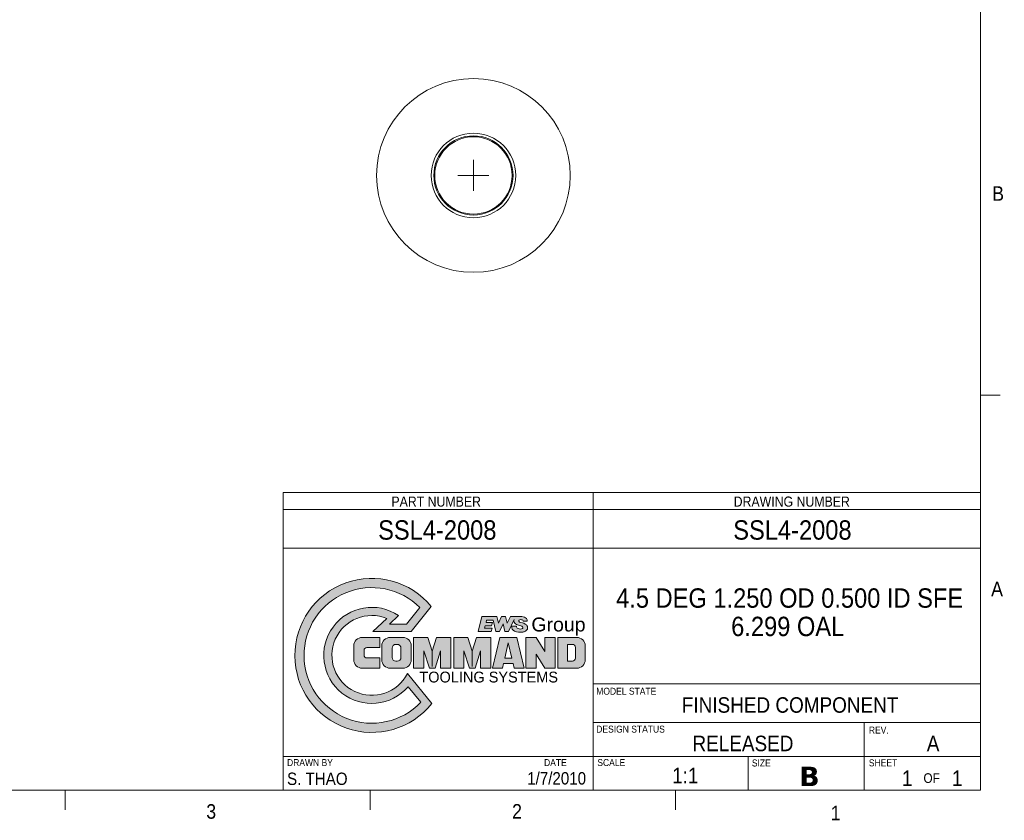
# Model space of a CAD drawing. Header units: inches. Extents: x 0.5 to 16.5, y 0.2 to 10.8.
# Tile 2 of 2: x 10.2 to 16.5, y 0.2 to 5.4. Entities that reach past the tile are written whole.
import ezdxf

# ---------------------------------------------------------------- set-up
doc = ezdxf.new("R2010")
doc.units = ezdxf.units.IN
doc.header["$MEASUREMENT"] = 0
doc.linetypes.add('CENTERX2', pattern=[0.7999999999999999, 0.5, -0.1, 0.1, -0.1])
doc.layers.add('FORMAT', color=7, linetype='Continuous')
doc.styles.add('SLDTEXTSTYLE0', font='VERDANAB.TTF')
doc.styles.add('SLDTEXTSTYLE1', font='GOTHIC.TTF', dxfattribs={"width": 0.913})
doc.styles.add('SLDTEXTSTYLE2', font='GOTHIC.TTF', dxfattribs={"width": 0.913})
doc.styles.add('SLDTEXTSTYLE3', font='MICROSS.TTF')
doc.styles.add('SLDTEXTSTYLE4', font='Brock')

# ---------------------------------------------------------------- blocks, each defined once
blk = doc.blocks.new('Block1')
at = {"linetype": 'Continuous'}
h = blk.add_hatch(color=7, dxfattribs=at)
edge = h.paths.add_edge_path(flags=0)
edge.add_arc((26.7, 22.6), 10.3, 67.67532192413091, 333.0646376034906, ccw=False)
edge.add_line((30.61250263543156, 32.12797581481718), (27.00079075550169, 28.76000000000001))
edge.add_line((27.00079075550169, 28.76000000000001), (36.83530790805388, 28.76000000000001))
edge.add_line((36.83530790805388, 28.76000000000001), (42.06039688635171, 35.21244752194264))
edge.add_arc((26.7, 22.6), 19.875, 39.38947500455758, 321.1997630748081)
edge.add_line((42.18929055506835, 10.14618519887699), (35.88263665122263, 17.93425417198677))
edge = h.paths.add_edge_path(flags=0)
edge.add_line((31.23771008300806, 30.66000000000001), (33.62496356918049, 32.88614989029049))
edge.add_arc((26.7, 22.6), 12.4, 56.05030493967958, 319.2194804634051)
edge.add_line((36.08949295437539, 14.50077645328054), (39.33545535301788, 10.49234671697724))
edge.add_arc((26.7, 22.6), 17.5, 44.76702876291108, 316.22200673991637, ccw=False)
edge.add_line((39.12458184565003, 34.92395090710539), (35.67170248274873, 30.66))
edge.add_line((35.67170248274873, 30.66), (31.23771008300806, 30.66000000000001))
h = blk.add_hatch(color=7, dxfattribs=at)
edge = h.paths.add_edge_path(flags=0)
edge.add_line((22.04999999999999, 25.05000000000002), (22.04999999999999, 21.50000000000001))
edge.add_arc((24.24999999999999, 21.50000000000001), 2.199999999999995, 179.9999999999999, 269.9999999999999)
edge.add_line((24.24999999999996, 19.30000000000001), (28.77999999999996, 19.30000000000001))
edge.add_line((28.77999999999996, 19.30000000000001), (28.77999999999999, 21.95000000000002))
edge.add_line((28.77999999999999, 21.95000000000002), (25.39999999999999, 21.95000000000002))
edge.add_arc((25.39999999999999, 22.65000000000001), 0.699999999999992, 179.9999999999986, 270, ccw=False)
edge.add_line((24.69999999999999, 22.65000000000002), (24.69999999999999, 23.90000000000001))
edge.add_arc((25.39999999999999, 23.90000000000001), 0.700000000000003, 89.9999999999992, 180, ccw=False)
edge.add_line((25.39999999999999, 24.60000000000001), (28.78, 24.6))
edge.add_line((28.78, 24.6), (28.77999999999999, 27.25000000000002))
edge.add_line((28.77999999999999, 27.25000000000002), (24.24999999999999, 27.25000000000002))
edge.add_arc((24.24999999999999, 25.05), 2.200000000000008, 90, 179.9999999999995)
h = blk.add_hatch(color=7, dxfattribs=at)
edge = h.paths.add_edge_path(flags=0)
edge.add_arc((34.67999999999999, 25.05), 2.200000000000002, 5.598e-13, 90.00000000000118)
edge.add_line((34.67999999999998, 27.24999999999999), (31.48000000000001, 27.24999999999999))
edge.add_arc((31.48, 25.05), 2.200000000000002, 89.99999999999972, 180.0000000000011)
edge.add_line((29.27999999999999, 25.04999999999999), (29.27999999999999, 21.50000000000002))
edge.add_arc((31.48, 21.50000000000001), 2.200000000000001, 179.9999999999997, 270.0000000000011)
edge.add_line((31.48000000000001, 19.3), (34.67999999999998, 19.3))
edge.add_arc((34.67999999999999, 21.50000000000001), 2.200000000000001, 270.0000000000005, 360.000000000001)
edge.add_line((36.88, 21.50000000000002), (36.88, 25.04999999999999))
edge = h.paths.add_edge_path(flags=0)
edge.add_line((32.92999999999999, 25.45000000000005), (33.22999999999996, 25.45000000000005))
edge.add_arc((33.23, 24.45000000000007), 0.9999999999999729, -1.8189894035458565e-12, 90.00000000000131, ccw=False)
edge.add_line((34.22999999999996, 24.45000000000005), (34.22999999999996, 22.10000000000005))
edge.add_arc((33.23, 22.10000000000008), 0.9999999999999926, 269.99999999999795, 359.9999999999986, ccw=False)
edge.add_line((33.22999999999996, 21.10000000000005), (32.92999999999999, 21.10000000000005))
edge.add_arc((32.92999999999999, 22.10000000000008), 1.00000000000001, 180.0000000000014, 270, ccw=False)
edge.add_line((31.92999999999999, 22.10000000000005), (31.92999999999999, 24.45000000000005))
edge.add_arc((32.92999999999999, 24.45000000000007), 0.9999999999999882, 89.9999999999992, 180.000000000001, ccw=False)
for points in [[(42.27999999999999, 23.69999999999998), (41.16068929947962, 27.24999999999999), (37.47999999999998, 27.24999999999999), (37.47999999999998, 19.30000000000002), (40.13, 19.30000000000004), (40.12999999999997, 23.8000000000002), (41.5488445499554, 19.30000000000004), (43.0111554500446, 19.30000000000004), (44.42999999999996, 23.80000000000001), (44.42999999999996, 19.30000000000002), (47.07999999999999, 19.30000000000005), (47.07999999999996, 27.24999999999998), (43.39931070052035, 27.24999999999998)], [(52.62999999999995, 23.70000000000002), (51.51068929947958, 27.25000000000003), (47.82999999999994, 27.25000000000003), (47.82999999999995, 19.30000000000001), (50.48000000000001, 19.30000000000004), (50.48000000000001, 23.80000000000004), (51.89884454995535, 19.30000000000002), (53.36115545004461, 19.30000000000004), (54.77999999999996, 23.80000000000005), (54.77999999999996, 19.30000000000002), (57.43000000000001, 19.30000000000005), (57.42999999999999, 27.25000000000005), (53.74931070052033, 27.25000000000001)], [(66.42999999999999, 19.30000000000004), (69.08, 19.30000000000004), (69.07999999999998, 22.95000000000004), (71.36077313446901, 19.30000000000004), (74.03, 19.30000000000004), (74.03, 27.25000000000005), (71.38, 27.25000000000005), (71.38000000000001, 23.60000000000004), (69.09922686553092, 27.25000000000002), (66.42999999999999, 27.25000000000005)]]:
    blk.add_hatch(color=7, dxfattribs=at).paths.add_polyline_path(points, flags=0)
h = blk.add_hatch(color=7, dxfattribs=at)
h.paths.add_polyline_path([(57.82999999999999, 19.30000000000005), (60.39837196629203, 19.30000000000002), (60.68093445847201, 20.50000000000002), (63.17906554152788, 20.50000000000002), (63.46162803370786, 19.30000000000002), (66.03, 19.30000000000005), (64.15802348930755, 27.25000000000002), (59.70197651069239, 27.25000000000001)], flags=0)
h.paths.add_polyline_path([(62.84940930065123, 21.90000000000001), (61.01059069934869, 21.90000000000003), (61.92999999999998, 25.80459169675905)], flags=0)
h = blk.add_hatch(color=7, dxfattribs=at)
edge = h.paths.add_edge_path(flags=0)
edge.add_line((74.68, 19.30000000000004), (79.57999999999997, 19.30000000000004))
edge.add_arc((79.57999999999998, 21.50000000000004), 2.200000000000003, 270.0000000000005, 360.000000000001)
edge.add_line((81.78, 21.50000000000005), (81.78, 25.05000000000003))
edge.add_arc((79.57999999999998, 25.05000000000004), 2.200000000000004, 5.598e-13, 90.00000000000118)
edge.add_line((79.57999999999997, 27.25000000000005), (74.67999999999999, 27.25000000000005))
edge.add_line((74.67999999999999, 27.25000000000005), (74.68, 19.30000000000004))
edge = h.paths.add_edge_path(flags=0)
edge.add_arc((78.47999999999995, 21.90000000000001), 0.8000000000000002, 269.9999999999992, 359.99999999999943, ccw=False)
edge.add_line((78.47999999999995, 21.1), (77.18, 21.10000000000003))
edge.add_line((77.18, 21.10000000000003), (77.18, 25.45000000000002))
edge.add_line((77.18, 25.45000000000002), (78.47999999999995, 25.44999999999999))
edge.add_arc((78.47999999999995, 24.65), 0.7999999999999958, -6.252776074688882e-13, 89.9999999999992, ccw=False)
edge.add_line((79.27999999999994, 24.65), (79.27999999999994, 21.90000000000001))
at = {"color": 7, "linetype": 'Continuous', "lineweight": 0}
for p, q in [((39.1245818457, 34.9239509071), (35.6717024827, 30.66)), ((42.0603968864, 35.2124475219), (36.8353079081, 28.76)), ((27.0007907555, 28.76), (30.6125026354, 32.1279758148)), ((31.237710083, 30.66), (33.6249635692, 32.8861498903)), ((35.6717024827, 30.66), (31.237710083, 30.66)), ((36.8353079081, 28.76), (27.0007907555, 28.76)), ((28.78, 27.25), (24.25, 27.25)), ((28.78, 24.6), (28.78, 27.25)), ((31.48, 27.25), (34.68, 27.25)), ((32.93, 25.45), (33.23, 25.45)), ((37.48, 27.25), (37.48, 19.3)), ((41.1606892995, 27.25), (37.48, 27.25)), ((42.28, 23.7), (41.1606892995, 27.25)), ((43.3993107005, 27.25), (42.28, 23.7)), ((47.08, 27.25), (43.3993107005, 27.25)), ((47.08, 19.3), (47.08, 27.25)), ((47.83, 27.25), (47.83, 19.3)), ((51.5106892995, 27.25), (47.83, 27.25)), ((52.63, 23.7), (51.5106892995, 27.25)), ((53.7493107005, 27.25), (52.63, 23.7)), ((57.43, 27.25), (53.7493107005, 27.25)), ((57.43, 19.3), (57.43, 27.25)), ((57.83, 19.3), (59.7019765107, 27.25)), ((59.7019765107, 27.25), (64.1580234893, 27.25)), ((61.93, 25.8045916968), (61.0105906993, 21.9)), ((62.8494093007, 21.9), (61.93, 25.8045916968)), ((64.1580234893, 27.25), (66.03, 19.3)), ((66.43, 19.3), (66.43, 27.25)), ((66.43, 27.25), (69.0992268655, 27.25)), ((69.0992268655, 27.25), (71.38, 23.6)), ((71.38, 23.6), (71.38, 27.25)), ((71.38, 27.25), (74.03, 27.25)), ((74.03, 27.25), (74.03, 19.3)), ((74.68, 19.3), (74.68, 27.25)), ((74.68, 27.25), (79.58, 27.25)), ((77.18, 25.45), (78.48, 25.45)), ((77.18, 25.45), (77.18, 21.1)), ((22.05, 25.05), (22.05, 21.5)), ((24.7, 22.65), (24.7, 23.9)), ((25.4, 24.6), (28.78, 24.6)), ((29.28, 21.5), (29.28, 25.05)), ((31.93, 24.45), (31.93, 22.1)), ((34.23, 24.45), (34.23, 22.1)), ((36.88, 21.5), (36.88, 25.05)), ((40.13, 19.3), (40.13, 23.8)), ((40.13, 23.8), (41.54884455, 19.3)), ((43.01115545, 19.3), (44.43, 23.8)), ((44.43, 23.8), (44.43, 19.3)), ((50.48, 19.3), (50.48, 23.8)), ((50.48, 23.8), (51.89884455, 19.3)), ((53.36115545, 19.3), (54.78, 23.8)), ((54.78, 23.8), (54.78, 19.3)), ((71.3607731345, 19.3), (69.08, 22.95)), ((69.08, 22.95), (69.08, 19.3)), ((79.28, 24.65), (79.28, 21.9)), ((81.78, 21.5), (81.78, 25.05)), ((28.78, 21.95), (25.4, 21.95)), ((28.78, 19.3), (28.78, 21.95)), ((32.93, 21.1), (33.23, 21.1)), ((60.6809344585, 20.5), (60.3983719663, 19.3)), ((63.1790655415, 20.5), (60.6809344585, 20.5)), ((61.0105906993, 21.9), (62.8494093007, 21.9)), ((63.4616280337, 19.3), (63.1790655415, 20.5)), ((77.18, 21.1), (78.48, 21.1)), ((24.25, 19.3), (28.78, 19.3)), ((31.48, 19.3), (34.68, 19.3)), ((42.1892905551, 10.1461851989), (35.8826366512, 17.934254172)), ((37.48, 19.3), (40.13, 19.3)), ((41.54884455, 19.3), (43.01115545, 19.3)), ((44.43, 19.3), (47.08, 19.3)), ((47.83, 19.3), (50.48, 19.3)), ((51.89884455, 19.3), (53.36115545, 19.3)), ((54.78, 19.3), (57.43, 19.3)), ((60.3983719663, 19.3), (57.83, 19.3)), ((66.03, 19.3), (63.4616280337, 19.3)), ((69.08, 19.3), (66.43, 19.3)), ((74.03, 19.3), (71.3607731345, 19.3)), ((74.68, 19.3), (79.58, 19.3)), ((39.335455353, 10.492346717), (36.0894929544, 14.5007764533))]:
    blk.add_line(p, q, dxfattribs=at)
at = {"color": 7, "linetype": 'CENTERX2', "lineweight": 0}
for p, q in [((42.28, 23.7), (42.28, 19.3)), ((52.63, 23.7), (52.63, 19.3))]:
    blk.add_line(p, q, dxfattribs=at)
at = {"color": 7, "linetype": 'Continuous', "lineweight": 0}
for centre, radius, start, end in [((26.7, 22.6), 19.87500000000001, 39.3894750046, 321.1997630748), ((26.7, 22.6), 17.5, 44.7670287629, 316.2220067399), ((26.7, 22.6), 12.4, 56.0503049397, 319.2194804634), ((26.7, 22.6), 10.3, 67.6753219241, 333.0646376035), ((24.25, 25.05), 2.200000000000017, 90, 180), ((31.48, 25.05), 2.200000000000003, 90, 180), ((32.93, 24.45), 1, 90, 180), ((33.23, 24.45), 0.9999999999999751, 360, 90), ((34.68, 25.05), 2.200000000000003, 0, 90), ((78.48, 24.65), 0.7999999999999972, 0, 90), ((79.58, 25.05), 2.200000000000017, 0, 90), ((25.4, 23.9), 0.7000000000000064, 90, 180), ((24.25, 21.5), 2.200000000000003, 180, 270), ((25.4, 22.65), 0.6999999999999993, 180, 270), ((31.48, 21.5), 2.200000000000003, 180, 270), ((32.93, 22.1), 1.000000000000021, 180, 270), ((33.23, 22.1), 1.000000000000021, 270, 360), ((34.68, 21.5), 2.200000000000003, 270, 0), ((78.48, 21.9), 0.8000000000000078, 270, 0), ((79.58, 21.5), 2.200000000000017, 270, 0)]:
    blk.add_arc(centre, radius, start, end, dxfattribs=at)
blk = doc.blocks.new('EWS Block')
at = {"linetype": 'Continuous'}
h = blk.add_hatch(color=7, dxfattribs=at)
edge = h.paths.add_edge_path(flags=0)
edge.add_ellipse((33.79363378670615, 18.10400813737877), major_axis=(0.36737571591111, -0.06874440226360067), ratio=0.6160976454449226, start_angle=33.98607685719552, end_angle=279.4387672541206)
edge.add_arc((33.59297380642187, 16.27313328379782), 1.610674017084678, 48.420994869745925, 83.011930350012, ccw=False)
edge.add_arc((34.25830985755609, 17.02307262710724), 0.6081366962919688, -63.07565942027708, 48.42099486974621, ccw=False)
edge.add_arc((33.84625116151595, 17.83443022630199), 1.518133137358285, 278.5785961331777, 296.92434057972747, ccw=False)
edge.add_arc((33.70348498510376, 18.78081858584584), 2.47522932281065, 247.3246456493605, 278.5785961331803, ccw=False)
edge.add_arc((33.03813235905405, 17.18831816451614), 0.7493232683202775, 173.9518602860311, 247.3246456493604, ccw=False)
edge.add_line((32.29298003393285, 17.26726987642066), (33.06353900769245, 17.26726987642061))
edge.add_arc((33.42170836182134, 17.26547941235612), 0.3581738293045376, 179.7135847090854, 208.5501509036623)
edge.add_ellipse((33.6004736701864, 17.10944305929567), major_axis=(-0.5113526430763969, 0.09443767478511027), ratio=0.5384615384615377, start_angle=12.22179680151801, end_angle=289.8896931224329)
edge.add_arc((33.64028291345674, 18.51796287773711), 1.123624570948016, 231.2193655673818, 265.52471461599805, ccw=False)
edge.add_arc((33.39032772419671, 18.20686605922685), 0.7245521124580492, 169.7108356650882, 231.2193655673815, ccw=False)
edge.add_line((32.67742725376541, 18.33628276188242), (31.78019237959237, 16.42257047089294))
edge.add_line((31.78019237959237, 16.42257047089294), (31.21220182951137, 16.42257047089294))
edge.add_line((31.21220182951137, 16.42257047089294), (30.89611462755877, 17.64469077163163))
edge.add_line((30.89611462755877, 17.64469077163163), (30.32312935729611, 16.42257047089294))
edge.add_line((30.32312935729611, 16.42257047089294), (29.75513880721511, 16.42257047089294))
edge.add_line((29.75513880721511, 16.42257047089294), (29.29495907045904, 18.27257047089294))
edge.add_line((29.29495907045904, 18.27257047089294), (28.25686729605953, 18.27257047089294))
edge.add_line((28.25686729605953, 18.27257047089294), (28.16337705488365, 17.89757047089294))
edge.add_line((28.16337705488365, 17.89757047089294), (29.20374123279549, 17.89757047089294))
edge.add_line((29.20374123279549, 17.89757047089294), (29.06662221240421, 17.34757047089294))
edge.add_line((29.06662221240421, 17.34757047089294), (28.02625803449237, 17.34757047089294))
edge.add_line((28.02625803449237, 17.34757047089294), (27.9327677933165, 16.97257047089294))
edge.add_line((27.9327677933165, 16.97257047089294), (29.13893939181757, 16.97257047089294))
edge.add_line((29.13893939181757, 16.97257047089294), (29.00182037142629, 16.42257047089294))
edge.add_line((29.00182037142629, 16.42257047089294), (26.90340454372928, 16.42257047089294))
edge.add_line((26.90340454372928, 16.42257047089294), (27.50174208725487, 18.82257047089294))
edge.add_line((27.50174208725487, 18.82257047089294), (29.90823972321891, 18.82257047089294))
edge.add_line((29.90823972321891, 18.82257047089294), (30.18262341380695, 17.76169272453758))
edge.add_line((30.18262341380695, 17.76169272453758), (30.63570705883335, 18.82257047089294))
edge.add_line((30.63570705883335, 18.82257047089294), (31.30868559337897, 18.82257047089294))
edge.add_line((31.30868559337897, 18.82257047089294), (31.58306928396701, 17.76169272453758))
edge.add_line((31.58306928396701, 17.76169272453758), (32.08045675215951, 18.82257047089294))
edge.add_line((32.08045675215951, 18.82257047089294), (33.95111482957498, 18.82257047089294))
edge.add_arc((33.95111482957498, 17.80615371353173), 1.016416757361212, 45.102261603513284, 89.9999999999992, ccw=False)
edge.add_arc((34.30672189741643, 18.16303242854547), 0.5126124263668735, -10.025484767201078, 45.102261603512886, ccw=False)
edge.add_line((34.81150694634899, 18.07379368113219), (34.13476638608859, 18.07379368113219))
edge.add_arc((33.95986873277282, 18.09011077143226), 0.1756571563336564, 354.6700140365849, 410.0199638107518)
at = {"color": 7, "linetype": 'Continuous', "lineweight": 0}
for p, q in [((27.5017420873, 18.8225704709), (26.9034045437, 16.4225704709)), ((27.5017420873, 18.8225704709), (29.9082397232, 18.8225704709)), ((28.1633770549, 17.8975704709), (28.2568672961, 18.2725704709)), ((29.2037412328, 17.8975704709), (28.1633770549, 17.8975704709)), ((28.2568672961, 18.2725704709), (29.2949590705, 18.2725704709)), ((29.0666222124, 17.3475704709), (29.2037412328, 17.8975704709)), ((29.2949590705, 18.2725704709), (29.7551388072, 16.4225704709)), ((29.9082397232, 18.8225704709), (30.1826234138, 17.7616927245)), ((30.1826234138, 17.7616927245), (30.6357070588, 18.8225704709)), ((30.3231293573, 16.4225704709), (30.8961146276, 17.6446907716)), ((30.6357070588, 18.8225704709), (31.3086855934, 18.8225704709)), ((30.8961146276, 17.6446907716), (31.2122018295, 16.4225704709)), ((31.3086855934, 18.8225704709), (31.583069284, 17.7616927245)), ((31.583069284, 17.7616927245), (32.0804567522, 18.8225704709)), ((31.7801923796, 16.4225704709), (32.6774272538, 18.3362827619)), ((32.0804567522, 18.8225704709), (33.9511148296, 18.8225704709)), ((34.1347663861, 18.0737936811), (34.8115069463, 18.0737936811)), ((26.9034045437, 16.4225704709), (29.0018203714, 16.4225704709)), ((27.9327677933, 16.9725704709), (28.0262580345, 17.3475704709)), ((29.1389393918, 16.9725704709), (27.9327677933, 16.9725704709)), ((28.0262580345, 17.3475704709), (29.0666222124, 17.3475704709)), ((29.0018203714, 16.4225704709), (29.1389393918, 16.9725704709)), ((29.7551388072, 16.4225704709), (30.3231293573, 16.4225704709)), ((31.2122018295, 16.4225704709), (31.7801923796, 16.4225704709)), ((33.0635390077, 17.2672698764), (32.2929800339, 17.2672698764))]:
    blk.add_line(p, q, dxfattribs=at)
for centre, radius, start, end in [((33.3903277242, 18.2068660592), 0.7245521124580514, 169.7108356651, 231.2193655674), ((33.6402829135, 18.5179628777), 1.123624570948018, 231.2193655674, 265.524714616), ((33.5929738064, 16.2731332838), 1.610674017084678, 48.4209948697, 83.01193035), ((33.9511148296, 17.8061537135), 1.016416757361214, 45.1022616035, 90), ((33.9598687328, 18.0901107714), 0.1756571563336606, 354.6700140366, 50.0199638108), ((34.2583098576, 17.0230726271), 0.6081366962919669, 296.9243405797, 48.4209948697), ((34.3067218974, 18.1630324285), 0.5126124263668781, 349.9745152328, 45.1022616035), ((33.0381323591, 17.1883181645), 0.7493232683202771, 173.951860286, 247.3246456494), ((33.7034849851, 18.7808185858), 2.47522932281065, 247.3246456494, 278.5785961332), ((33.4217083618, 17.2654794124), 0.3581738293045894, 179.7135847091, 208.5501509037), ((33.8462511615, 17.8344302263), 1.518133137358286, 278.5785961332, 296.9243405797)]:
    blk.add_arc(centre, radius, start, end, dxfattribs=at)
for centre, major_axis, ratio, start_param, end_param in [((33.7936337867, 18.1040081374), (0.3673757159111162, -0.06874440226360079), 0.6160976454, 0.8303647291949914, 4.814455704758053), ((33.6004736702, 17.1094430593), (-0.5113526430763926, 0.09443767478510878), 0.5384615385, 0.3824600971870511, 4.904789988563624)]:
    blk.add_ellipse(centre, major_axis=major_axis, ratio=ratio, start_param=start_param, end_param=end_param, dxfattribs=at)
blk = doc.blocks.new('SW_CENTERMARKSYMBOL_0')
at = {"color": 0, "linetype": 'Continuous', "lineweight": 0}
for q in [(0, 0.1), (-0.1, 0), (0, -0.1), (0.1, 0)]:
    blk.add_line((0, 0), q, dxfattribs=at)

msp = doc.modelspace()

# ---------------------------------------------------------------- linework, layer by layer
at = {"color": 7, "linetype": 'Continuous', "lineweight": 0}
for p, q in [((16.375, 0.4), (16.375, 10.6)), ((16.3762516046, 2.95), (16.5012516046, 2.95)), ((11.875, 2.321875), (11.875, 0.4)), ((11.875, 2.321875), (16.375, 2.321875)), ((13.875, 2.321875), (13.875, 0.4)), ((11.875, 2.2125), (16.375, 2.2125)), ((11.875, 1.9625), (16.375, 1.9625)), ((13.875, 1.0875), (16.375, 1.0875)), ((13.875, 0.8375), (16.375, 0.8375)), ((15.625, 0.8375), (15.625, 0.4)), ((11.875, 0.61875), (16.375, 0.61875)), ((14.875, 0.61875), (14.875, 0.4)), ((16.375, 0.4), (0.625, 0.4)), ((10.46875, 0.4), (10.46875, 0.275)), ((12.4375, 0.4), (12.4375, 0.275)), ((14.40625, 0.4), (14.40625, 0.275))]:
    msp.add_line(p, q, dxfattribs=at)
at = {"color": 7, "linetype": 'Continuous', "lineweight": 15}
for radius in [0.625, 0.2728197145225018, 0.2554992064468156, 0.2493750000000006]:
    msp.add_circle((13.1029200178, 4.3666552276), radius, dxfattribs=at)

# ---------------------------------------------------------------- block references
at = {"color": 7, "linetype": 'Continuous', "lineweight": 0}
msp.add_blockref('SW_CENTERMARKSYMBOL_0', (13.1029200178, 4.3666552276), dxfattribs=at)
at = {"color": 7, "linetype": 'Continuous'}
for name, p, xscale, yscale, zscale in [('Block1', (11.7796089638, 0.7053518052), 0.025, 0.025, 0.025), ('EWS Block', (12.0578196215, 0.7675799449), 0.04, 0.04, 0.04)]:
    msp.add_blockref(name, p, dxfattribs=dict(at, xscale=xscale, yscale=yscale, zscale=zscale))

# ---------------------------------------------------------------- texts
at = {"color": 7, "linetype": 'Continuous', "lineweight": 0}
for s, insert, char_height, attachment_point, style in [('B', (16.4502751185, 4.2969293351), 0.09375, 1, 'SLDTEXTSTYLE1'), ('PART NUMBER', (12.8624577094, 2.2951417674), 0.065, 2, 'SLDTEXTSTYLE1'), ('DRAWING NUMBER', (15.1570568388, 2.2951417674), 0.065, 2, 'SLDTEXTSTYLE1'), ('SSL4-2008', (12.8696547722, 2.1420269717), 0.125, 2, 'SLDTEXTSTYLE2'), ('SSL4-2008', (15.1612633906, 2.1420269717), 0.125, 2, 'SLDTEXTSTYLE2'), ('A', (16.4435491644, 1.7459051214), 0.09375, 1, 'SLDTEXTSTYLE1'), ('4.5 DEG 1.250 OD 0.500 ID SFE', (15.1433531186, 1.7028654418), 0.125, 2, 'SLDTEXTSTYLE2'), ('6.299 OAL', (15.1309288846, 1.5198781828), 0.125, 2, 'SLDTEXTSTYLE2'), ('MODEL STATE', (13.8953733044, 1.0617160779), 0.045, 1, 'SLDTEXTSTYLE1'), ('FINISHED COMPONENT', (15.1463828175, 1.0004043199), 0.1, 2, 'SLDTEXTSTYLE2'), ('DESIGN STATUS', (13.8953733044, 0.8171273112), 0.045, 1, 'SLDTEXTSTYLE1'), ('REV.', (15.6545321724, 0.8109363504), 0.045, 1, 'SLDTEXTSTYLE1'), ('RELEASED', (14.8420261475, 0.7523723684), 0.1, 2, 'SLDTEXTSTYLE1'), ('A', (16.0689840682, 0.7523723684), 0.1, 2, 'SLDTEXTSTYLE1'), ('DRAWN BY', (11.9000133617, 0.6014538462), 0.045, 1, 'SLDTEXTSTYLE1'), ('DATE', (13.5586435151, 0.6014538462), 0.045, 1, 'SLDTEXTSTYLE1'), ('SCALE ', (13.9022158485, 0.6014538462), 0.045, 1, 'SLDTEXTSTYLE1'), ('SIZE', (14.8994423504, 0.5988287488), 0.045, 1, 'SLDTEXTSTYLE1'), ('SHEET', (15.6545321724, 0.5997450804), 0.045, 1, 'SLDTEXTSTYLE1'), ('S. THAO', (11.9000133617, 0.5143459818), 0.08, 1, 'SLDTEXTSTYLE1'), ('1/7/2010', (13.8297493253, 0.5173424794), 0.08, 3, 'SLDTEXTSTYLE1'), ('1:1', (14.4696725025, 0.5454298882), 0.1, 2, 'SLDTEXTSTYLE1'), ('B', (15.2058015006, 0.5522588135), 0.125, 1, 'SLDTEXTSTYLE0'), ('1', (15.9023216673, 0.5284047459), 0.1, 2, 'SLDTEXTSTYLE1'), ('OF', (16.0067653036, 0.5100857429), 0.0625, 1, 'SLDTEXTSTYLE1'), ('1', (16.224872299, 0.5284047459), 0.1, 2, 'SLDTEXTSTYLE1'), ('3', (11.3787703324, 0.3105200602), 0.09375, 1, 'SLDTEXTSTYLE1'), ('2', (13.352296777, 0.3113400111), 0.09375, 1, 'SLDTEXTSTYLE1'), ('1', (15.4083167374, 0.300272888), 0.09375, 1, 'SLDTEXTSTYLE1')]:
    msp.add_mtext(s, dxfattribs=dict(at, insert=insert, char_height=char_height, attachment_point=attachment_point, style=style))
at = {"layer": 'FORMAT', "attachment_point": 1}
for s, insert, char_height, style in [('Group', (13.476908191, 1.5146996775), 0.09, 'SLDTEXTSTYLE3'), ('TOOLING SYSTEMS', (12.7541069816, 1.16556342), 0.07, 'SLDTEXTSTYLE4')]:
    msp.add_mtext(s, dxfattribs=dict(at, insert=insert, char_height=char_height, style=style))

doc.saveas('drawing.dxf')
